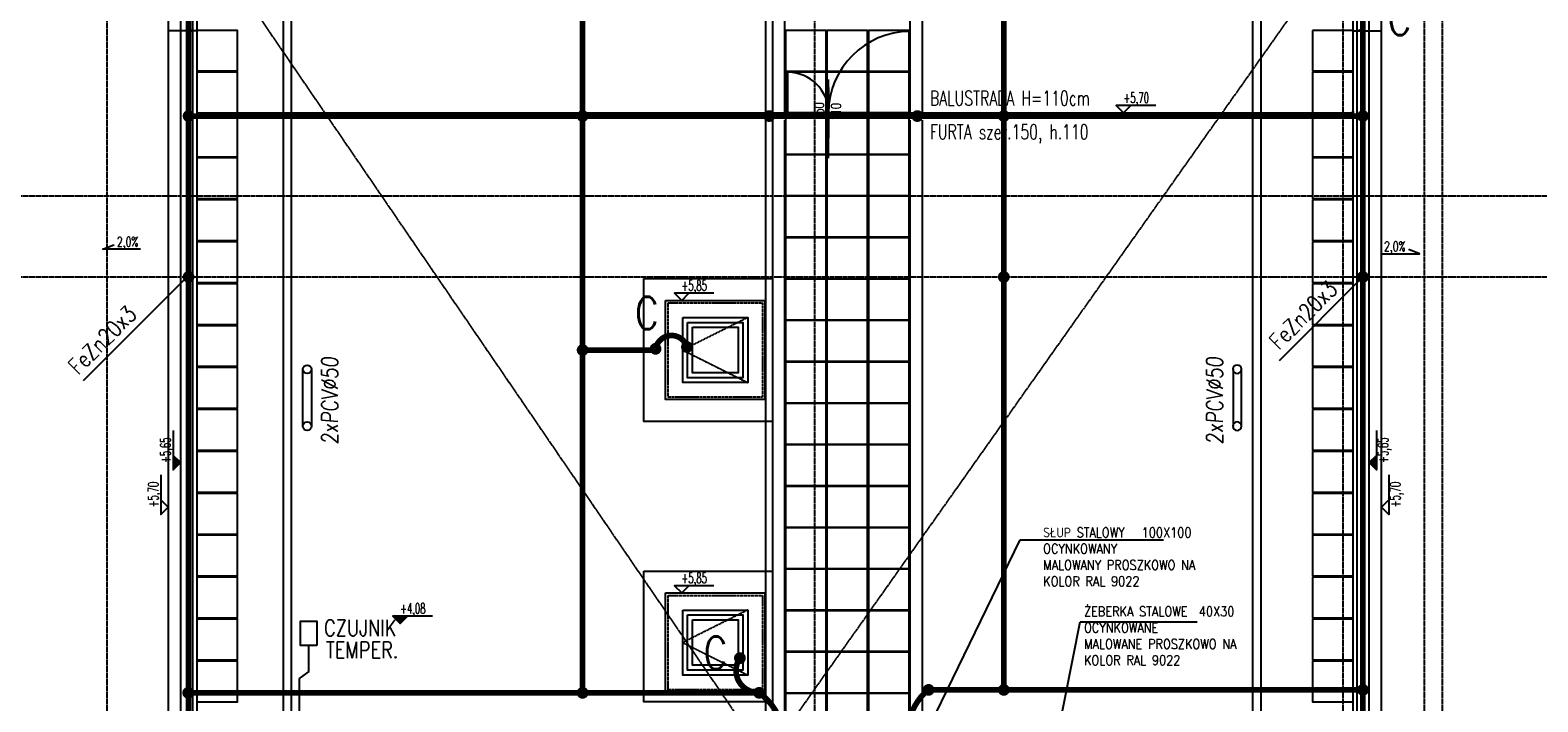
# Model space of a CAD drawing. Extents: x 3880 to 129921, y -116796 to -57711.
# Tile 64 of 110: x 54763 to 56617, y -95516 to -94689. Entities that reach past the tile are written whole.
import ezdxf
from ezdxf.enums import TextEntityAlignment as Align

# ---------------------------------------------------------------- set-up
doc = ezdxf.new("R2010")
doc.units = 0
doc.header["$LTSCALE"] = 2
for name, pattern in [('CENTER', [2, 1.25, -0.25, 0.25, -0.25]), ('DASHED', [0.75, 0.5, -0.25]), ('DIVIDE2', [0.625, 0.25, -0.125, 0, -0.125, 0, -0.125])]:
    doc.linetypes.add(name, pattern=pattern)
doc.layers.get('0').update_dxf_attribs({"color": 101, "linetype": 'CONTINUOUS'})
doc.layers.add('_opis', color=53, linetype='CONTINUOUS', lineweight=9)
for name, color, linetype in [('E35', 6, 'CONTINUOUS'), ('E50', 3, 'CONTINUOUS'), ('Ele-balustrada', 114, 'CONTINUOUS'), ('Okn---okna', 5, 'CONTINUOUS'), ('Okn-opis', 51, 'CONTINUOUS'), ('Opis-rzedne', 52, 'CONTINUOUS'), ('Opis-spadki', 61, 'CONTINUOUS'), ('Os-osie glowne', 1, 'CENTER'), ('Pos-ceramika', 14, 'CONTINUOUS'), ('Pzt-chodniki-hatch', 252, 'CONTINUOUS'), ('Sch-opis', 51, 'CONTINUOUS'), ('W-idok', 9, 'CONTINUOUS'), ('W-izol-w', 144, 'CONTINUOUS'), ('W-widok-spadki', 61, 'CONTINUOUS')]:
    doc.layers.add(name, color=color, linetype=linetype)
doc.styles.add('dwg_opis podstawowy', font='romans.shx', dxfattribs={"width": 0.9})
doc.styles.add('ROMANS', font='romans', dxfattribs={"width": 0.85})
doc.dimstyles.new('CHMIELNA', dxfattribs={"dimscale": 3.5, "dimtxt": 4, "dimasz": 1.5, "dimexe": 3, "dimexo": 0, "dimgap": 1, "dimtad": 1, "dimdec": 1, "dimrnd": 0.5, "dimzin": 12, "dimdsep": 46, "dimtxsty": 'ROMANS', "dimblk": 'DIMTICK', "dimcen": 0.09, "dimse1": 1, "dimse2": 1, "dimclrd": 143, "dimclrt": 53, "dimadec": 0, "dimazin": 0, "dimtfac": 1, "dimtdec": 1, "dimtix": 1, "dimtmove": 2, "dimatfit": 2, "dimldrblk": 'ARCHTICK', "dimfxl": 0, "dimtolj": 1, "dimtzin": 0, "dimarcsym": 0})

# ---------------------------------------------------------------- blocks, each defined once
blk = doc.blocks.new('A$C3F3A465D')
at = {"layer": 'E35'}
for points in [[(0, -69.9), (0, 0)], [(10.5, 0), (10.5, -69.9)]]:
    blk.add_lwpolyline(points, dxfattribs=at)
for centre in [(5.2, 0), (5.2, -69.9)]:
    blk.add_circle(centre, 5.25, dxfattribs=at)
blk = doc.blocks.new('_DSKJGJKLJGFH')
at = {"ltscale": 25}
blk.add_line((0, 0), (0, -62.2), dxfattribs=at)
at = {"ltscale": 25, "style": 'ROMANS', "width": 0.7}
for tag, p in [('Szer.', (-5.7, -29.2)), ('Wys.', (15.1, -30))]:
    blk.add_attdef(tag, text='', height=12, rotation=90, dxfattribs=at).set_placement(p, align=Align.CENTER)
blk = doc.blocks.new('dwg_kota kons 50')
blk.add_hatch(color=256).paths.add_polyline_path([(9, 9), (-9, 9), (0, 0)])
blk.add_lwpolyline([(39.75, 9), (-9, 9), (0, 0), (9, 9)])
at = {"style": 'dwg_opis podstawowy', "width": 0.6}
blk.add_attdef('KOTA_KONS', text='', height=12.75, dxfattribs=at).set_placement((15.375, 8.25), align=Align.BOTTOM_CENTER)
blk = doc.blocks.new('SPADKI')
at = {"ltscale": 25}
blk.add_lwpolyline([(0, 0), (0, -70), (-8, -50), (-8, -50)], dxfattribs=at)
at = {"ltscale": 25, "style": 'ROMANS', "width": 0.7}
blk.add_attdef('SP%', text='', height=18, rotation=90, dxfattribs=at).set_placement((-4.9, -24), align=Align.CENTER)
blk = doc.blocks.new('DIMTICK')
for p, q in [((-1, 0), (1, 0)), ((0, 1), (0, -1))]:
    blk.add_line(p, q)
at = {"const_width": 0.141}
blk.add_lwpolyline([(0.71, 0.71), (-0.71, -0.71)], dxfattribs=at)
blk = doc.blocks.new('dwg_kota arch 50')
blk.add_lwpolyline([(39.75, 9), (-9, 9), (0, 0), (9, 9)])
at = {"style": 'dwg_opis podstawowy', "width": 0.6}
blk.add_attdef('KOTA_ARCH', text='', height=12.75, dxfattribs=at).set_placement((15.375, 8.25), align=Align.BOTTOM_CENTER)
blk = doc.blocks.new('_sfkhmgkjm')
for points in [[(-3.5, 0), (-3.5, -0.5)], [(-3.5, 0), (3.5, 0), (3.5, 0)], [(3.5, 0), (3.5, -0.5)]]:
    blk.add_lwpolyline(points)
blk.add_lwpolyline([(3.5, -0.5, -0.284735), (-3.5, -0.5, -7)], format="xyb")

msp = doc.modelspace()

# ---------------------------------------------------------------- linework, layer by layer
at = {"layer": 'E35'}
for p, q in [((54828.379, -95120.368), (54957.547, -94991.2)), ((54828.379, -95120.368), (54957.547, -94991.2)), ((56298.991, -95095.721), (56401.691, -94993.022))]:
    msp.add_line(p, q, dxfattribs=at)
at = {"layer": 'E35', "ltscale": 0.5}
msp.add_lwpolyline([(55115.319, -95446.642), (55095.319, -95446.642), (55095.319, -95416.618), (55115.319, -95416.618)], close=True, dxfattribs=at)
at = {"layer": 'E50'}
for p, q in [((55083.701, -93166.747), (55083.701, -95967.577)), ((56265.949, -93166.747), (56265.949, -95967.577)), ((55073.701, -94662.751), (55073.701, -95967.577)), ((56275.949, -94666.402), (56275.949, -95967.577)), ((55105.319, -95478.639), (55105.319, -95446.642)), ((55105.319, -95478.639), (55093.701, -95487.181)), ((55093.701, -95487.181), (55093.701, -95967.577))]:
    msp.add_line(p, q, dxfattribs=at)
at = {"layer": 'E50', "linetype": 'DIVIDE2', "ltscale": 70, "const_width": 7}
for points in [[(54957.547, -91993.022), (54957.547, -95743.022)], [(56401.691, -91993.022), (56401.691, -95743.022)], [(54957.547, -94795.022), (56401.691, -94795.022)], [(55442.136, -95504.895), (54957.047, -95504.895)], [(55442.136, -95504.895), (55659.172, -95504.895)], [(55863.799, -95501.275), (56401.691, -95501.275)]]:
    msp.add_lwpolyline(points, dxfattribs=at)
at = {"layer": 'E50', "const_width": 7}
for points in [[(55442.136, -91993.022), (55442.136, -95504.895)], [(55960.066, -91993.022), (55960.066, -95501.275)], [(55531.71, -95083.022), (55442.136, -95083.022)]]:
    msp.add_lwpolyline(points, dxfattribs=at)
for points in [[(54953.797, -94795.022, -1), (54961.297, -94795.022, -1)], [(55438.386, -94795.022, -1), (55445.886, -94795.022, -1)], [(55667.892, -94795.022, -1), (55675.392, -94795.022, -1)], [(55849.988, -94795.022, -1), (55857.488, -94795.022, -1)], [(55956.316, -94795.022, -1), (55963.816, -94795.022, -1)], [(56397.941, -94795.022, -1), (56405.441, -94795.022, -1)], [(54953.797, -94993.022, -1), (54961.297, -94993.022, -1)], [(55956.316, -94993.022, -1), (55963.816, -94993.022, -1)], [(56397.941, -94993.022, -1), (56405.441, -94993.022, -1)], [(55529.243, -95078.725, 1), (55534.289, -95084.274, 1)], [(55567.364, -95077.156, -1), (55573.539, -95081.414, -1)], [(55439.613, -95080.248, 1), (55444.659, -95085.796, 1)], [(55635.533, -95465.925, 1), (55635.533, -95458.425, 1)], [(54957.047, -95508.645, -1), (54957.047, -95501.145, -1)], [(55442.136, -95508.645, -1), (55442.136, -95501.145, -1)], [(55662.922, -95504.895, -1), (55655.422, -95504.895, -1)], [(55656.648, -95502.12, 1), (55661.695, -95507.669, 1)], [(55870.072, -95498.501, -1), (55865.026, -95504.049, -1)], [(55962.589, -95498.501, -1), (55957.543, -95504.049, -1)], [(56397.941, -95501.275, -1), (56405.441, -95501.275, -1)]]:
    msp.add_lwpolyline(points, format="xyb", close=True, dxfattribs=at)
at = {"layer": 'E50', "ltscale": 15, "const_width": 7}
msp.add_lwpolyline([(54957.638, -94996.771, 1), (54957.456, -94989.273, 1)], format="xyb", close=True, dxfattribs=at)
at = {"layer": 'E50', "const_width": 7}
for points in [[(55570.451, -95079.285, 0.78377873), (55531.99, -95081.108, 2.21832926)], [(55635.533, -95462.175, 0.62289278), (55659.21, -95504.445, 2.21832926)], [(55685.737, -95585.625, 0.32953442), (55659.172, -95504.895, 2.21832926)], [(55849.359, -95585.625, -0.34838946), (55867.325, -95500.883, -2.21832926)]]:
    msp.add_lwpolyline(points, format="xyb", dxfattribs=at)
at = {"layer": 'Ele-balustrada'}
for points in [[(55844.547, -94791.022), (55844.547, -94691.022)], [(55694.547, -94791.022), (55694.547, -94741.022)], [(55744.547, -94846.949), (55744.547, -94750.117)], [(54968.736, -94791.022), (56388.359, -94791.022)], [(54968.736, -94795.022), (56388.359, -94795.022)]]:
    msp.add_lwpolyline(points, dxfattribs=at)
for centre, radius, start, end in [((55844.547, -94791.022), 100, 90, 180), ((55694.547, -94791.022), 50, 0, 90)]:
    msp.add_arc(centre, radius, start, end, dxfattribs=at)
at = {"layer": 'Okn---okna'}
for points in [[(55565.221, -95043.022), (55645.221, -95043.022), (55645.221, -95123.022), (55565.221, -95123.022)], [(55571.221, -95049.022), (55639.221, -95049.022), (55639.221, -95117.022), (55571.221, -95117.022)], [(55577.221, -95055.022), (55633.221, -95055.022), (55633.221, -95111.022), (55577.221, -95111.022)], [(55565.221, -95403.022), (55645.221, -95403.022), (55645.221, -95483.022), (55565.221, -95483.022)], [(55571.221, -95409.022), (55639.221, -95409.022), (55639.221, -95477.022), (55571.221, -95477.022)], [(55577.221, -95415.022), (55633.221, -95415.022), (55633.221, -95471.022), (55577.221, -95471.022)]]:
    msp.add_lwpolyline(points, close=True, dxfattribs=at)
at = {"layer": 'Okn---okna', "linetype": 'DASHED', "ltscale": 0.5}
for points in [[(55645.221, -95043.022), (55565.221, -95083.022), (55645.221, -95123.022)], [(55645.221, -95403.022), (55565.221, -95443.022), (55645.221, -95483.022)]]:
    msp.add_lwpolyline(points, dxfattribs=at)
at = {"layer": 'Os-osie glowne'}
for points in [[(54857.547, -96575.018), (54857.547, -91070.848)], [(54957.547, -96575.018), (54957.547, -91070.848)], [(55727.547, -96575.018), (55727.547, -91070.848)], [(56377.547, -96575.018), (56377.547, -91070.848)], [(56477.547, -96575.018), (56477.547, -91070.848)], [(56499.547, -96575.018), (56499.547, -91070.848)], [(50525.547, -94893.022), (62792.547, -94893.022)], [(50525.547, -94993.022), (62792.547, -94993.022)]]:
    msp.add_lwpolyline(points, dxfattribs=at)
at = {"layer": 'Pos-ceramika'}
for points in [[(55517.221, -94995.022), (55675.547, -94995.022), (55675.547, -95171.022), (55517.221, -95171.022)], [(55517.221, -95355.022), (55675.547, -95355.022), (55675.548, -95516.022), (55517.221, -95516.022)]]:
    msp.add_lwpolyline(points, close=True, dxfattribs=at)
at = {"layer": 'Pzt-chodniki-hatch'}
for points in [[(54967.547, -94689.522), (54967.547, -94739.522), (55017.547, -94739.522), (55017.547, -94689.522)], [(55691.548, -94689.803), (55691.548, -94739.803), (55741.548, -94739.803), (55741.548, -94689.803)], [(55742.548, -94689.803), (55742.548, -94739.803), (55792.548, -94739.803), (55792.548, -94689.803)], [(55793.548, -94689.803), (55793.548, -94739.803), (55843.548, -94739.803), (55843.548, -94689.803)], [(56339.547, -94689.522), (56339.547, -94739.522), (56389.547, -94739.522), (56389.547, -94689.522)], [(54967.547, -94741.022), (54967.547, -94791.022), (55017.547, -94791.022), (55017.547, -94741.022)], [(55691.548, -94740.803), (55691.548, -94790.803), (55741.548, -94790.803), (55741.548, -94740.803)], [(55742.548, -94740.803), (55742.548, -94790.803), (55792.548, -94790.803), (55792.548, -94740.803)], [(55793.548, -94740.803), (55793.548, -94790.803), (55843.548, -94790.803), (55843.548, -94740.803)], [(56339.547, -94741.022), (56339.547, -94791.022), (56389.547, -94791.022), (56389.547, -94741.022)], [(54967.547, -94795.022), (54967.547, -94845.022), (55017.547, -94845.022), (55017.547, -94795.022)], [(55691.548, -94791.803), (55691.548, -94841.803), (55741.548, -94841.803), (55741.548, -94791.803)], [(55742.548, -94791.803), (55742.548, -94841.803), (55792.548, -94841.803), (55792.548, -94791.803)], [(55793.548, -94791.803), (55793.548, -94841.803), (55843.548, -94841.803), (55843.548, -94791.803)], [(56339.547, -94795.022), (56339.547, -94845.022), (56389.547, -94845.022), (56389.547, -94795.022)], [(54967.547, -94846.622), (54967.547, -94896.622), (55017.547, -94896.622), (55017.547, -94846.622)], [(55691.548, -94842.803), (55691.548, -94892.803), (55741.548, -94892.803), (55741.548, -94842.803)], [(55742.548, -94842.803), (55742.548, -94892.803), (55792.548, -94892.803), (55792.548, -94842.803)], [(55793.548, -94842.803), (55793.548, -94892.803), (55843.548, -94892.803), (55843.548, -94842.803)], [(56339.547, -94846.622), (56339.547, -94896.622), (56389.547, -94896.622), (56389.547, -94846.622)], [(54967.547, -94898.222), (54967.547, -94948.222), (55017.547, -94948.222), (55017.547, -94898.222)], [(55691.548, -94893.803), (55691.548, -94943.803), (55741.548, -94943.803), (55741.548, -94893.803)], [(55742.548, -94893.803), (55742.548, -94943.803), (55792.548, -94943.803), (55792.548, -94893.803)], [(55793.548, -94893.803), (55793.548, -94943.803), (55843.548, -94943.803), (55843.548, -94893.803)], [(56339.547, -94898.222), (56339.547, -94948.222), (56389.547, -94948.222), (56389.547, -94898.222)], [(55691.548, -94944.803), (55691.548, -94994.803), (55741.548, -94994.803), (55741.548, -94944.803)], [(55742.548, -94944.803), (55742.548, -94994.803), (55792.548, -94994.803), (55792.548, -94944.803)], [(55793.548, -94944.803), (55793.548, -94994.803), (55843.548, -94994.803), (55843.548, -94944.803)], [(54967.547, -94949.822), (54967.547, -94999.822), (55017.547, -94999.822), (55017.547, -94949.822)], [(56339.547, -94949.822), (56339.547, -94999.822), (56389.547, -94999.822), (56389.547, -94949.822)], [(54967.547, -95001.422), (54967.547, -95051.422), (55017.547, -95051.422), (55017.547, -95001.422)], [(55691.548, -94995.803), (55691.548, -95045.803), (55741.548, -95045.803), (55741.548, -94995.803)], [(55742.548, -94995.803), (55742.548, -95045.803), (55792.548, -95045.803), (55792.548, -94995.803)], [(55793.548, -94995.803), (55793.548, -95045.803), (55843.548, -95045.803), (55843.548, -94995.803)], [(56339.547, -95001.422), (56339.547, -95051.422), (56389.547, -95051.422), (56389.547, -95001.422)], [(54967.547, -95053.022), (54967.547, -95103.022), (55017.547, -95103.022), (55017.547, -95053.022)], [(55691.548, -95046.803), (55691.548, -95096.803), (55741.548, -95096.803), (55741.548, -95046.803)], [(55742.548, -95046.803), (55742.548, -95096.803), (55792.548, -95096.803), (55792.548, -95046.803)], [(55793.548, -95046.803), (55793.548, -95096.803), (55843.548, -95096.803), (55843.548, -95046.803)], [(56339.547, -95053.022), (56339.547, -95103.022), (56389.547, -95103.022), (56389.547, -95053.022)], [(54967.547, -95104.622), (54967.547, -95154.622), (55017.547, -95154.622), (55017.547, -95104.622)], [(55691.548, -95097.803), (55691.548, -95147.803), (55741.548, -95147.803), (55741.548, -95097.803)], [(55742.548, -95097.803), (55742.548, -95147.803), (55792.548, -95147.803), (55792.548, -95097.803)], [(55793.548, -95097.803), (55793.548, -95147.803), (55843.548, -95147.803), (55843.548, -95097.803)], [(56339.547, -95104.622), (56339.547, -95154.622), (56389.547, -95154.622), (56389.547, -95104.622)], [(55691.548, -95148.803), (55691.548, -95198.803), (55741.548, -95198.803), (55741.548, -95148.803)], [(55742.548, -95148.803), (55742.548, -95198.803), (55792.548, -95198.803), (55792.548, -95148.803)], [(55793.548, -95148.803), (55793.548, -95198.803), (55843.548, -95198.803), (55843.548, -95148.803)], [(54967.547, -95156.222), (54967.547, -95206.222), (55017.547, -95206.222), (55017.547, -95156.222)], [(56339.547, -95156.222), (56339.547, -95206.222), (56389.547, -95206.222), (56389.547, -95156.222)], [(55691.548, -95199.803), (55691.548, -95249.803), (55741.548, -95249.803), (55741.548, -95199.803)], [(55742.548, -95199.803), (55742.548, -95249.803), (55792.548, -95249.803), (55792.548, -95199.803)], [(55793.548, -95199.803), (55793.548, -95249.803), (55843.548, -95249.803), (55843.548, -95199.803)], [(54967.547, -95207.822), (54967.547, -95257.822), (55017.547, -95257.822), (55017.547, -95207.822)], [(56339.547, -95207.822), (56339.547, -95257.822), (56389.547, -95257.822), (56389.547, -95207.822)], [(54967.547, -95259.422), (54967.547, -95309.422), (55017.547, -95309.422), (55017.547, -95259.422)], [(55691.548, -95250.803), (55691.548, -95300.803), (55741.548, -95300.803), (55741.548, -95250.803)], [(55742.548, -95250.803), (55742.548, -95300.803), (55792.548, -95300.803), (55792.548, -95250.803)], [(55793.548, -95250.803), (55793.548, -95300.803), (55843.548, -95300.803), (55843.548, -95250.803)], [(56339.547, -95259.422), (56339.547, -95309.422), (56389.547, -95309.422), (56389.547, -95259.422)], [(54967.547, -95311.022), (54967.547, -95361.022), (55017.547, -95361.022), (55017.547, -95311.022)], [(55691.548, -95301.803), (55691.548, -95351.803), (55741.548, -95351.803), (55741.548, -95301.803)], [(55742.548, -95301.803), (55742.548, -95351.803), (55792.548, -95351.803), (55792.548, -95301.803)], [(55793.548, -95301.803), (55793.548, -95351.803), (55843.548, -95351.803), (55843.548, -95301.803)], [(56339.547, -95311.022), (56339.547, -95361.022), (56389.547, -95361.022), (56389.547, -95311.022)], [(55691.548, -95352.803), (55691.548, -95402.803), (55741.548, -95402.803), (55741.548, -95352.803)], [(55742.548, -95352.803), (55742.548, -95402.803), (55792.548, -95402.803), (55792.548, -95352.803)], [(55793.548, -95352.803), (55793.548, -95402.803), (55843.548, -95402.803), (55843.548, -95352.803)], [(54967.547, -95362.622), (54967.547, -95412.622), (55017.547, -95412.622), (55017.547, -95362.622)], [(56339.547, -95362.622), (56339.547, -95412.622), (56389.547, -95412.622), (56389.547, -95362.622)], [(55691.548, -95403.803), (55691.548, -95453.803), (55741.548, -95453.803), (55741.548, -95403.803)], [(55742.548, -95403.803), (55742.548, -95453.803), (55792.548, -95453.803), (55792.548, -95403.803)], [(55793.548, -95403.803), (55793.548, -95453.803), (55843.548, -95453.803), (55843.548, -95403.803)], [(54967.547, -95414.222), (54967.547, -95464.222), (55017.547, -95464.222), (55017.547, -95414.222)], [(56339.547, -95414.222), (56339.547, -95464.222), (56389.547, -95464.222), (56389.547, -95414.222)], [(55691.548, -95454.803), (55691.548, -95504.803), (55741.548, -95504.803), (55741.548, -95454.803)], [(55742.548, -95454.803), (55742.548, -95504.803), (55792.548, -95504.803), (55792.548, -95454.803)], [(55793.548, -95454.803), (55793.548, -95504.803), (55843.548, -95504.803), (55843.548, -95454.803)], [(54967.547, -95466.022), (54967.547, -95516.022), (55017.547, -95516.022), (55017.547, -95466.022)], [(56339.547, -95466.022), (56339.547, -95516.022), (56389.547, -95516.022), (56389.547, -95466.022)], [(55691.548, -95505.803), (55691.548, -95555.803), (55741.548, -95555.803), (55741.548, -95505.803)], [(55742.548, -95505.803), (55742.548, -95555.803), (55792.548, -95555.803), (55792.548, -95505.803)], [(55793.548, -95505.803), (55793.548, -95555.803), (55843.548, -95555.803), (55843.548, -95505.803)]]:
    msp.add_lwpolyline(points, close=True, dxfattribs=at)
at = {"layer": 'W-idok', "linetype": 'DASHED', "ltscale": 0.5}
for p, q in [((54962.547, -94406.022), (54962.547, -94830.022)), ((56394.547, -94830.022), (56394.547, -94406.022)), ((54947.547, -94421.022), (54947.547, -94815.022)), ((56409.547, -94815.022), (56409.547, -94421.022)), ((54947.547, -94815.022), (54947.547, -95171.022)), ((56409.547, -95171.022), (56409.547, -94815.022)), ((54962.547, -94830.022), (54962.547, -95156.022)), ((56394.547, -95156.022), (56394.547, -94830.022)), ((54962.547, -95156.022), (54962.547, -95580.022)), ((56394.547, -95580.022), (56394.547, -95156.022)), ((54947.547, -95171.022), (54947.547, -95565.022)), ((56409.547, -95565.022), (56409.547, -95171.022))]:
    msp.add_line(p, q, dxfattribs=at)
at = {"layer": 'W-idok'}
for points in [[(55844.547, -92018.022), (55844.547, -94791.022)], [(55690.547, -92372.022), (55690.547, -94791.022)], [(55675.547, -93015.478), (55675.547, -94791.022)], [(55859.547, -93095.164), (55859.547, -94791.022)], [(55675.547, -94800.022), (55675.547, -95585.022)], [(55690.547, -94800.022), (55690.547, -95753.022)], [(55844.547, -94800.022), (55844.547, -95753.022)], [(55859.547, -94800.022), (55859.547, -95585.022)]]:
    msp.add_lwpolyline(points, dxfattribs=at)
for points in [[(55544.221, -95022.022), (55666.221, -95022.022), (55666.221, -95144.022), (55544.221, -95144.022)], [(55544.221, -95382.022), (55666.221, -95382.022), (55666.221, -95504.022), (55544.221, -95504.022)]]:
    msp.add_lwpolyline(points, close=True, dxfattribs=at)
at = {"layer": 'W-idok', "linetype": 'DASHED'}
for points in [[(55547.221, -95025.022), (55663.221, -95025.022), (55663.221, -95141.022), (55547.221, -95141.022)], [(55547.221, -95385.022), (55663.221, -95385.022), (55663.221, -95501.022), (55547.221, -95501.022)]]:
    msp.add_lwpolyline(points, close=True, dxfattribs=at)
at = {"layer": 'W-izol-w', "linetype": 'Continuous'}
for p, q in [((54932.547, -94050.022), (54932.547, -94800.022)), ((56424.547, -94800.022), (56424.547, -94050.022)), ((54967.547, -94401.022), (54967.547, -94835.022)), ((56389.547, -94835.022), (56389.547, -94401.022)), ((54932.547, -94800.022), (54932.547, -95718.022)), ((56424.547, -95550.022), (56424.547, -94800.022)), ((54967.547, -94835.022), (54967.547, -95151.022)), ((56389.547, -95151.022), (56389.547, -94835.022)), ((54967.547, -95151.022), (54967.547, -95585.022)), ((56389.547, -95585.022), (56389.547, -95151.022))]:
    msp.add_line(p, q, dxfattribs=at)
for points in [[(54967.547, -94690.022), (54932.547, -94690.022)], [(56389.547, -94690.022), (56424.547, -94690.022)]]:
    msp.add_lwpolyline(points, dxfattribs=at)
at = {"layer": 'W-widok-spadki', "linetype": 'DASHED', "ltscale": 0.5}
for points in [[(55667.547, -95585.022), (55667.547, -92372.022)], [(55667.547, -95585.022), (55027.547, -94648.022)], [(56329.547, -94648.022), (55667.547, -95585.022)]]:
    msp.add_lwpolyline(points, dxfattribs=at)

# ---------------------------------------------------------------- block references
at = {"layer": 'E35', "rotation": 180.0000000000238}
msp.add_blockref('A$C3F3A465D', (55108.567, -95176.618), dxfattribs=at)
at = {"layer": 'E35', "xscale": -1, "rotation": 179.9999999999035}
msp.add_blockref('A$C3F3A465D', (56241.936, -95176.618), dxfattribs=at)
at = {"layer": 'Ele-balustrada', "xscale": -1}
for p, rotation in [((54957.547, -94690.022), 180), ((54967.547, -94793.022), 90)]:
    msp.add_blockref('_sfkhmgkjm', p, dxfattribs=dict(at, rotation=rotation))
at = {"layer": 'Ele-balustrada'}
for p, rotation in [((56399.547, -94690.022), 180), ((56389.547, -94793.022), 270)]:
    msp.add_blockref('_sfkhmgkjm', p, dxfattribs=dict(at, rotation=rotation))
at = {"layer": 'Okn-opis'}
msp.add_blockref('_DSKJGJKLJGFH', (55744.547, -94759.926), dxfattribs=at).add_auto_attribs({'Szer.': '150', 'Wys.': '110'})
at = {"layer": 'Opis-rzedne'}
for name, p, values in [('dwg_kota arch 50', (56107.429, -94791.022), {'KOTA_ARCH': '+5,70'}), ('dwg_kota arch 50', (55563.92, -95022.022), {'KOTA_ARCH': '+5,85'}), ('dwg_kota arch 50', (55563.92, -95382.022), {'KOTA_ARCH': '+5,85'}), ('dwg_kota kons 50', (55217.836, -95419.493), {'KOTA_KONS': '+4,08'})]:
    msp.add_blockref(name, p, dxfattribs=at).add_auto_attribs(values)
at = {"layer": 'Opis-rzedne', "rotation": 90}
for name, p, values in [('dwg_kota kons 50', (54947.547, -95221.612), {'KOTA_KONS': '+5,65'}), ('dwg_kota arch 50', (54932.547, -95276.275), {'KOTA_ARCH': '+5,70'})]:
    msp.add_blockref(name, p, dxfattribs=at).add_auto_attribs(values)
at = {"layer": 'Opis-rzedne'}
ref = msp.add_blockref('dwg_kota kons 50', (56409.547, -95221.612), dxfattribs=dict(at, xscale=-1, rotation=270))
ref.add_attrib('KOTA_KONS', '+5,65', dxfattribs={"layer": '0', "height": 12.75, "rotation": 90, "style": 'dwg_opis podstawowy', "width": 0.6}).set_placement((56436.619, -95206.237), align=Align.BOTTOM_CENTER)
ref = msp.add_blockref('dwg_kota arch 50', (56424.547, -95276.275), dxfattribs=dict(at, xscale=-1, rotation=270))
ref.add_attrib('KOTA_ARCH', '+5,70', dxfattribs={"layer": '0', "height": 12.75, "rotation": 90, "style": 'dwg_opis podstawowy', "width": 0.6}).set_placement((56451.619, -95260.9), align=Align.BOTTOM_CENTER)
at = {"layer": 'Opis-spadki', "xscale": 0.6604040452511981, "yscale": 0.6604040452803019, "zscale": 0.6604040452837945, "rotation": 270}
msp.add_blockref('SPADKI', (54898.469, -94958.877), dxfattribs=at).add_auto_attribs({'SP%': '2,0%'})
at = {"layer": 'Opis-spadki'}
ref = msp.add_blockref('SPADKI', (56424.956, -94964.634), dxfattribs=dict(at, xscale=-0.6604040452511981, yscale=0.6604040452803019, zscale=0.6604040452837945, rotation=90))
ref.add_attrib('SP%', '2,0%', dxfattribs={"layer": '0', "ltscale": 25, "height": 11.8873, "style": 'ROMANS', "width": 0.7}).set_placement((56440.838, -94961.4), align=Align.CENTER)

# ---------------------------------------------------------------- texts
at = {"layer": 'E35', "style": 'ROMANS', "width": 0.8}
for p in [(56298.434, -95083.86), (54821.728, -95114.6), (54821.728, -95114.6)]:
    msp.add_text('FeZn20x3', height=20, rotation=45, dxfattribs=at).set_placement(p)
at = {"layer": 'E35', "style": 'ROMANS', "oblique": 5, "width": 0.8}
for p in [(55141.176, -95199.092), (56229.327, -95199.092)]:
    msp.add_text('2xPCV%%C50', height=20, rotation=90, dxfattribs=at).set_placement(p)
at = {"layer": 'E35', "ltscale": 0.5, "style": 'ROMANS', "width": 0.8}
for s, p in [('CZUJNIK', (55124.156, -95435.036)), ('TEMPER.', (55126.441, -95462.18))]:
    msp.add_text(s, height=20, dxfattribs=at).set_placement(p)
at = {"layer": 'E50', "ltscale": 50, "style": 'ROMANS', "width": 0.8}
for p in [(56432.191, -94695.437), (55506.714, -95057.493), (55591.065, -95475.669)]:
    msp.add_text('C', height=40, dxfattribs=at).set_placement(p)
at = {"layer": 'Sch-opis', "style": 'ROMANS', "width": 0.7}
for s, p in [('BALUSTRADA H=110cm', (55869.244, -94781.92)), ('FURTA szer.150, h.110', (55869.244, -94823.486))]:
    msp.add_text(s, height=18, dxfattribs=at).set_placement(p)
at = {"layer": 'Sch-opis', "char_height": 12, "width": 203.76147, "attachment_point": 1, "style": 'ROMANS'}
for s, insert in [('SŁUP STALOWY   100X100 OCYNKOWANY \\PMALOWANY PROSZKOWO NA KOLOR RAL 9022', (56008.466, -95301.562)), ('ŻEBERKA STALOWE  40X30 OCYNKOWANE \\PMALOWANE PROSZKOWO NA KOLOR RAL 9022', (56058.702, -95398.733))]:
    msp.add_mtext(s, dxfattribs=dict(at, insert=insert))

# ---------------------------------------------------------------- leaders
at = {"layer": '_opis'}
msp.add_leader([(56017.429, -95600.679), (56054.002, -95417.339), (56197.782, -95417.339)], dimstyle='CHMIELNA', override={"dimasz": 3, "dimtad": 0}, dxfattribs=at)
at = {"layer": 'Sch-opis'}
msp.add_leader([(55849.359, -95585.625), (55980.153, -95316.639), (56156.421, -95316.639)], dimstyle='CHMIELNA', override={"dimasz": 3, "dimtad": 0}, dxfattribs=at)

doc.saveas('drawing.dxf')
